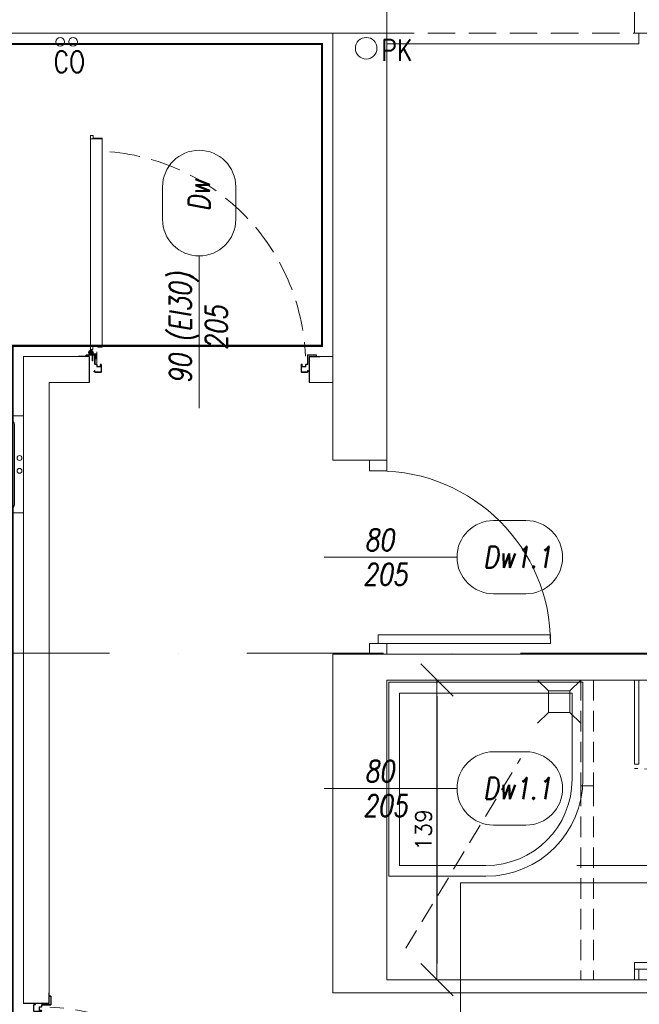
# Model space of a CAD drawing. Header units: millimetres. Extents: x -82287 to 177822, y -399756 to 0.
# Tile 153 of 228: x 51138 to 51426, y -194749 to -194292. Entities that reach past the tile are written whole.
import ezdxf
from ezdxf.enums import TextEntityAlignment as Align

# ---------------------------------------------------------------- set-up
doc = ezdxf.new("R2010")
doc.units = ezdxf.units.MM
doc.header["$MEASUREMENT"] = 0
for name, pattern in [('SUŁOSZOWA - PB 21 03$0$2_3', [1, 0.5, -0.5]), ('SUŁOSZOWA - PB 21 03$0$CENTER', [0.6, 0.375, -0.075, 0.075, -0.075]), ('SUŁOSZOWA - PB 21 03$0$DASHDOT', [25.4, 12.7, -6.35, 0, -6.35]), ('SUŁOSZOWA - PB 21 03$0$HIDDEN', [9.525, 6.35, -3.175]), ('SUŁOSZOWA - PB 21 03$0$Hidden Line', [391.222223, 282.222223, -109]), ('SUŁOSZOWA - PB 21 03$0$HIDDEN2', [4.7625, 3.175, -1.5875])]:
    doc.linetypes.add(name, pattern=pattern)
doc.layers.get('DEFPOINTS').update_dxf_attribs({"lineweight": 50})
doc.layers.add('FL_XREF', color=252, linetype='Continuous')
for name, color, linetype, lineweight in [('SUŁOSZOWA - PB 21 03$0$!! 0_ Istn-sciany', 251, 'Continuous', 0), ('SUŁOSZOWA - PB 21 03$0$!! 0_ Istn-widok', 251, 'Continuous', 0), ('SUŁOSZOWA - PB 21 03$0$!! 0_Istn-armatura', 251, 'Continuous', 0), ('SUŁOSZOWA - PB 21 03$0$!! 0_Istn-cienka', 251, 'Continuous', 0), ('SUŁOSZOWA - PB 21 03$0$!! 0_Istn-drzwi', 251, 'Continuous', 0), ('SUŁOSZOWA - PB 21 03$0$!! 0_opis pionów', 251, 'Continuous', 0), ('SUŁOSZOWA - PB 21 03$0$!! 0_Opis_pom', 251, 'Continuous', 0), ('SUŁOSZOWA - PB 21 03$0$!! 0_Osie', 251, 'SUŁOSZOWA - PB 21 03$0$DASHDOT', 0), ('SUŁOSZOWA - PB 21 03$0$!! 1  WYDZIELENIE PPOŻ', 251, 'Continuous', 0), ('SUŁOSZOWA - PB 21 03$0$!! 1_drzwi-linia', 251, 'Continuous', 0), ('SUŁOSZOWA - PB 21 03$0$!! 1_OPIS POM NOWE', 251, 'Continuous', 0), ('SUŁOSZOWA - PB 21 03$0$!! 2 ZABUDOWA GK-MDF', 251, 'Continuous', 0), ('SUŁOSZOWA - PB 21 03$0$!! 2_Drzwi - nowe remont', 251, 'Continuous', 0), ('SUŁOSZOWA - PB 21 03$0$!! 2_drzwi opis', 251, 'Continuous', 0), ('SUŁOSZOWA - PB 21 03$0$!! 2_WYBURZENIA DO REMONTU', 251, 'Continuous', 0), ('SUŁOSZOWA - PB 21 03$0$!! 2_wypos-sanitarne', 251, 'Continuous', 0), ('SUŁOSZOWA - PB 21 03$0$0-osie-liniA', 251, 'SUŁOSZOWA - PB 21 03$0$DASHDOT', 0)]:
    doc.layers.add(name, color=color, linetype=linetype, lineweight=lineweight)
doc.layers.add('SUŁOSZOWA - PB 21 03$0$!! 0_ramki', color=251, linetype='Continuous', lineweight=0, plot=False)
doc.styles.add('SUŁOSZOWA - PB 21 03$0$50', font='ROMANS.shx', dxfattribs={"width": 0.8, "oblique": 10, "height": 10})
doc.styles.add('SUŁOSZOWA - PB 21 03$0$ARCHETYP', font='romans.shx', dxfattribs={"height": 15})
doc.styles.add('SUŁOSZOWA - PB 21 03$0$ARIAL', font='tahoma.ttf')
doc.styles.add('SUŁOSZOWA - PB 21 03$0$TXT', font='simplex.shx')
doc.dimstyles.new('SUŁOSZOWA - PB 21 03$0$DIM50', dxfattribs={"dimscale": 5, "dimtxt": 2.5, "dimasz": 1.5, "dimexe": 0, "dimexo": 0, "dimgap": 0.5, "dimtad": 1, "dimdec": 4, "dimrnd": 0.5, "dimdsep": 46, "dimtxsty": 'SUŁOSZOWA - PB 21 03$0$TXT', "dimblk1": 'SUŁOSZOWA - PB 21 03$0$TICK1', "dimblk2": 'SUŁOSZOWA - PB 21 03$0$TICK1', "dimsah": 1, "dimcen": 0, "dimse1": 1, "dimse2": 1, "dimclrd": 1, "dimclre": 7, "dimclrt": 9, "dimadec": 0, "dimazin": 0, "dimtfac": 1, "dimtdec": 4, "dimtmove": 2, "dimatfit": 3, "dimldrblk": 'SUŁOSZOWA - PB 21 03$0$TICK1', "dimfxl": 1, "dimtolj": 1, "dimarcsym": 0})

# ---------------------------------------------------------------- blocks, each defined once
blk = doc.blocks.new('SUŁOSZOWA - PB 21 03$0$A$C04090CF1')
for p, q in [((0, 60), (60, 60)), ((0, 0), (0, 60)), ((54.5, 55.5), (5.5, 55.5)), ((60, 60), (60, 0)), ((2.5, 8.5), (2.5, 52.5)), ((13.04, 51.51), (19.82, 52.74)), ((46.96, 51.51), (40.18, 52.74)), ((57.5, 8.5), (57.5, 52.5)), ((5.22, 36.82), (6.58, 44.95)), ((54.78, 36.82), (53.42, 44.95)), ((6.58, 16.05), (5.22, 24.18)), ((53.42, 16.05), (54.78, 24.18)), ((19.82, 8.26), (13.04, 9.49)), ((40.18, 8.26), (46.96, 9.49)), ((60, 0), (0, 0)), ((54.5, 5.5), (5.5, 5.5))]:
    blk.add_line(p, q)
for points in [[(19.82, 52.74), (40.18, 52.74)], [(19.82, 8.26), (40.18, 8.26)]]:
    blk.add_lwpolyline(points)
for centre, radius in [((30, 15.5), 2.5), ((26, 2.48), 1.5), ((34, 2.48), 1.5)]:
    blk.add_circle(centre, radius)
for centre, radius, start, end in [((5.5, 52.5), 3, 90, 180), ((54.5, 52.5), 3, 0, 90), ((14.47, 43.64), 8, 100.30485, 170.53768), ((45.53, 43.64), 8, 9.46232, 79.69515), ((188.36, 30.5), 183.25, 178.0251, 181.9749), ((-128.36, 30.5), 183.25, 358.0251, 1.9749), ((14.47, 17.36), 8, 189.46232, 259.69515), ((45.53, 17.36), 8, 280.30485, 350.53768), ((5.5, 8.5), 3, 180, 270), ((54.5, 8.5), 3, 270, 0)]:
    blk.add_arc(centre, radius, start, end)
blk = doc.blocks.new('SUŁOSZOWA - PB 21 03$0$A$C1F8E0840')
at = {"linetype": 'Continuous', "xscale": 0.75, "yscale": 0.75, "zscale": 0.75}
blk.add_blockref('SUŁOSZOWA - PB 21 03$0$A$C04090CF1', (-22.5, 0), dxfattribs=at)
blk = doc.blocks.new('SUŁOSZOWA - PB 21 03$0$A$C19D82A3D')
for points in [[(-5, 10), (-10, 15)], [(5, 10), (10, 15)], [(-5, 0), (-10, -5)], [(5, 0), (10, -5)]]:
    blk.add_lwpolyline(points)
blk.add_lwpolyline([(-5, 10), (5, 10), (5, 0), (-5, 0)], close=True)
blk = doc.blocks.new('SUŁOSZOWA - PB 21 03$0$drzwi giszet')
blk.add_lwpolyline([(68617.39, -194499.27), (68617.39, -194409.27), (68620.39, -194409.27), (68620.39, -194499.27)], close=True)
blk.add_lwpolyline([(68572.43, -194476.09), (68572.43, -194526.09)])
at = {"linetype": 'SUŁOSZOWA - PB 21 03$0$HIDDEN'}
blk.add_arc((68617.39, -194499.27), 90, 88.0898, 180, dxfattribs=at)
blk = doc.blocks.new('SUŁOSZOWA - PB 21 03$0$TICK1')
at = {"color": 0}
for p, q in [((0, -1.4), (0, 1.4)), ((0, 0), (-1, 0))]:
    blk.add_line(p, q, dxfattribs=at)
at = {"color": 2}
blk.add_line((-1, -1), (1, 1), dxfattribs=at)
blk = doc.blocks.new('*D162')
at = {"layer": 'DEFPOINTS', "color": 0, "transparency": 16777216}
for p in [(51246.22, -194651.59), (51246.22, -194790.59), (51269.51, -194790.59)]:
    blk.add_point(p, dxfattribs=at)
at = {"layer": 'SUŁOSZOWA - PB 21 03$0$!! 2_WYBURZENIA DO REMONTU', "color": 1, "lineweight": -2, "transparency": 16777216}
blk.add_line((51269.51, -194659.09), (51269.51, -194783.09), dxfattribs=at)
at = {"layer": 'SUŁOSZOWA - PB 21 03$0$!! 2_WYBURZENIA DO REMONTU', "color": 1, "lineweight": -2, "transparency": 16777216, "xscale": 7.5, "yscale": 7.5, "zscale": 7.5}
for p, rotation in [((51269.51, -194651.59), 90), ((51269.51, -194790.59), 270)]:
    blk.add_blockref('SUŁOSZOWA - PB 21 03$0$TICK1', p, dxfattribs=dict(at, rotation=rotation))
at = {"layer": 'SUŁOSZOWA - PB 21 03$0$!! 2_WYBURZENIA DO REMONTU', "color": 9, "transparency": 16777216, "insert": (51263.26, -194721.09), "char_height": 7.5, "attachment_point": 5, "rotation": 90, "style": 'SUŁOSZOWA - PB 21 03$0$TXT'}
blk.add_mtext('\\A1;139', dxfattribs=at)
blk = doc.blocks.new('SUŁOSZOWA - PB 21 03$0$BLOK OSI')
at = {"layer": 'SUŁOSZOWA - PB 21 03$0$0-osie-liniA', "ltscale": 5}
blk.add_lwpolyline([(48639.26, -194702.09), (55442.28, -194702.09)], dxfattribs=at)
blk = doc.blocks.new('SUŁOSZOWA - PB 21 03$0$1_ok-opis')
blk.add_line((0, 111.61), (0, 50))
for points in [[(-17, 128.61), (-17, 143.61)], [(17, 128.61), (17, 143.61)]]:
    blk.add_lwpolyline(points)
for centre, start, end in [((0, 143.61), 0, 180), ((0, 128.61), 180, 0)]:
    blk.add_arc(centre, 17, start, end)
at = {"style": 'SUŁOSZOWA - PB 21 03$0$ARCHETYP'}
for tag, height, rotation, p in [('NR', 12, 90, (0, 136.9)), ('NR', 12, 270, (0, 136.9)), ('SZEROKOŚĆ', 10, 90, (-8, 78.29)), ('WYSOKOŚĆ', 10, 270, (-8, 78.29)), ('WYSOKOŚĆ', 10, 90, (8, 78.29)), ('SZEROKOŚĆ', 10, 270, (8, 78.29))]:
    blk.add_attdef(tag, text='', height=height, rotation=rotation, dxfattribs=at).set_placement(p, align=Align.MIDDLE)
blk = doc.blocks.new('SUŁOSZOWA - PB 21 03$0$zaw-dr-90-p')
at = {"color": 2, "linetype": 'SUŁOSZOWA - PB 21 03$0$CENTER', "ltscale": 0.2}
for p, q in [((12, 0), (-12, 0)), ((0, 12), (0, -12)), ((24.5, 24), (31, 24)), ((24.5, 19), (31, 19))]:
    blk.add_line(p, q, dxfattribs=at)
at = {"ltscale": 0.2}
for p, q in [((10, 12), (6.5, 12)), ((10, 0), (10, 6.5))]:
    blk.add_line(p, q, dxfattribs=at)
blk.add_lwpolyline([(0, 6.5), (23.5, 6.5, 0.414214), (28, 11), (28, 31), (24.5, 31), (24.5, 11, -0.414214), (23.5, 10), (0, 10, 4.561698), (7.6, 6.5), (4.9, 4.2)], format="xyb", dxfattribs=at)
blk.add_lwpolyline([(-0.2, -0.2), (-2.5, -0.2), (-2.5, 0.2), (-0.2, 0.2), (-0.2, 2.5), (0.2, 2.5), (0.2, 0.2), (2.8, 0.2), (2.8, -0.2), (0.2, -0.2), (0.2, -2.8), (-0.2, -2.8)], close=True)
blk.add_lwpolyline([(10, 10), (10, 39), (6.5, 39), (6.5, 10)], dxfattribs=at)
blk.add_circle((0, 0), 6.5, dxfattribs=at)
blk = doc.blocks.new('SUŁOSZOWA - PB 21 03$0$drzwi 90- sc 12')
for p, q in [((-13616.12, 20410.26), (-13616.12, 20411.46)), ((-13616.12, 20411.46), (-13615.02, 20411.46)), ((-13614.92, 20411.36), (-13614.92, 20313.77)), ((-13620.32, 20410.16), (-13620.32, 20313.77)), ((-13614.92, 20409.86), (-13620.32, 20409.86)), ((-13616.12, 20410.26), (-13620.22, 20410.26)), ((-13616.12, 20410.26), (-13620, 20410.26)), ((-13618.17, 20410.26), (-13616.22, 20410.26)), ((-13618.17, 20410.26), (-13616.22, 20410.26)), ((-13620.32, 20313.47), (-13620.32, 20317.97)), ((-13614.92, 20312.27), (-13614.92, 20317.97)), ((-13614.92, 20313.77), (-13620.32, 20313.77)), ((-13618.22, 20313.37), (-13620.22, 20313.37)), ((-13618.22, 20313.67), (-13618.22, 20313.37)), ((-13618.22, 20313.67), (-13616.42, 20313.67)), ((-13617.77, 20311.12), (-13617.77, 20305.72)), ((-13617.77, 20311.12), (-13617.77, 20305.72)), ((-13616.17, 20309.92), (-13616.17, 20311.02)), ((-13615.92, 20313.17), (-13615.92, 20312.17)), ((-13615.92, 20312.17), (-13615.02, 20312.17)), ((-13715.57, 20308.32), (-13715.57, 20308.56)), ((-13715.57, 20307.69), (-13715.57, 20308.56)), ((-13715.57, 20307.82), (-13715.57, 20308.56)), ((-13715.57, 20307.72), (-13715.37, 20307.72)), ((-13616.17, 20309.92), (-13617.37, 20309.92)), ((-13715.77, 20301.96), (-13716.27, 20301.96)), ((-13616.77, 20301.96), (-13616.27, 20301.96))]:
    blk.add_line(p, q)
for points in [[(-13665.27, 20284.96), (-13665.27, 20325.83)], [(-13615.57, 20309.64), (-13615.32, 20309.64), (-13615.32, 20309.82), (-13616.32, 20309.82), (-13616.32, 20309.64), (-13615.92, 20309.64)]]:
    blk.add_lwpolyline(points)
at = {"lineweight": 30}
for points in [[(-13716.27, 20308.92), (-13721.27, 20308.92)], [(-13716.27, 20308.92), (-13716.27, 20296.92)], [(-13614.27, 20308.92), (-13609.27, 20308.92)], [(-13614.27, 20308.92), (-13614.27, 20296.92)]]:
    blk.add_lwpolyline(points, dxfattribs=at)
at = {"ltscale": 0.2}
for points in [[(-13715.57, 20307.51), (-13715.57, 20309.48, 0.414214), (-13715.91, 20309.82), (-13719.43, 20309.82, 0.414214), (-13719.77, 20309.48), (-13719.77, 20308.92), (-13719.59, 20308.92), (-13719.59, 20309.48, -0.414214), (-13719.43, 20309.64), (-13716.97, 20309.64)], [(-13716.97, 20309.64), (-13715.91, 20309.64, -0.414214), (-13715.75, 20309.48), (-13715.75, 20307.51)], [(-13715.75, 20307.76), (-13715.75, 20305.58, 0.414214), (-13715.41, 20305.24), (-13714.96, 20305.24, -0.414214), (-13714.8, 20305.08), (-13714.8, 20304.48, 0.414214), (-13714.46, 20304.14), (-13713.28, 20304.14, 0.414214), (-13712.94, 20304.48), (-13712.94, 20305.15, -1), (-13712.75, 20305.15), (-13712.75, 20301.96, -0.414214), (-13712.91, 20301.8), (-13715.43, 20301.8, -0.414214), (-13715.59, 20301.96), (-13715.59, 20302.52), (-13715.77, 20302.52), (-13715.77, 20301.96, 0.414214), (-13715.43, 20301.62), (-13712.91, 20301.62, 0.414214), (-13712.57, 20301.96), (-13712.57, 20305.15, 1), (-13713.12, 20305.15), (-13713.12, 20304.48, -0.414214), (-13713.28, 20304.32), (-13714.46, 20304.32, -0.414214), (-13714.62, 20304.48), (-13714.62, 20305.08, 0.414214), (-13714.96, 20305.42), (-13715.41, 20305.42, -0.414214), (-13715.57, 20305.58), (-13715.57, 20307.64)], [(-13615.92, 20309.64), (-13616.63, 20309.64, 0.414214), (-13616.79, 20309.48), (-13616.79, 20305.58, -0.414214), (-13617.13, 20305.24), (-13617.58, 20305.24, 0.414214), (-13617.74, 20305.08), (-13617.74, 20304.48, -0.414214), (-13618.08, 20304.14), (-13619.26, 20304.14, -0.414214), (-13619.6, 20304.48), (-13619.6, 20305.15, 1), (-13619.79, 20305.15), (-13619.79, 20301.96, 0.414214), (-13619.63, 20301.8), (-13617.11, 20301.8, 0.414214), (-13616.95, 20301.96), (-13616.95, 20302.52), (-13616.77, 20302.52), (-13616.77, 20301.96, -0.414214), (-13617.11, 20301.62), (-13619.63, 20301.62, -0.414214), (-13619.97, 20301.96), (-13619.97, 20305.15, -1), (-13619.42, 20305.15), (-13619.42, 20304.48, 0.414214), (-13619.26, 20304.32), (-13618.08, 20304.32, 0.414214), (-13617.92, 20304.48), (-13617.92, 20305.08, -0.414214), (-13617.58, 20305.42), (-13617.13, 20305.42, 0.414214), (-13616.97, 20305.58), (-13616.97, 20309.48, -0.414214), (-13616.63, 20309.82), (-13613.11, 20309.82, -0.414214), (-13612.77, 20309.48), (-13612.77, 20308.92), (-13612.95, 20308.92), (-13612.95, 20309.48, 0.414214), (-13613.11, 20309.64), (-13615.57, 20309.64)]]:
    blk.add_lwpolyline(points, format="xyb", dxfattribs=at)
blk.add_lwpolyline([(-13616.79, 20308.82), (-13616.97, 20308.82), (-13616.97, 20307.42), (-13616.79, 20307.42)], close=True)
for centre, radius, start, end in [((-13615.02, 20411.36), 0.1, 0, 90), ((-13620.22, 20410.16), 0.1, 90, 180), ((-13620.22, 20313.47), 0.1, 180, 270), ((-13616.42, 20313.17), 0.5, 0, 90), ((-13616.27, 20311.02), 0.1, 0, 90), ((-13615.02, 20312.27), 0.1, 270, 0)]:
    blk.add_arc(centre, radius, start, end)
at = {"linetype": 'SUŁOSZOWA - PB 21 03$0$Hidden Line', "lineweight": 9, "ltscale": 0.05}
blk.add_arc((-13615.5, 20305.14), 99.12, 94.8005, 177.6944, dxfattribs=at)
at = {"xscale": 0.09999999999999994, "yscale": 0.09999999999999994, "zscale": 0.09999999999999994, "rotation": 180.0000000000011}
blk.add_blockref('SUŁOSZOWA - PB 21 03$0$zaw-dr-90-p', (-13614.92, 20310.92), dxfattribs=at)
blk = doc.blocks.new('SUŁOSZOWA - PB 21 03')
at = {"layer": 'SUŁOSZOWA - PB 21 03$0$!! 0_ Istn-sciany'}
for p, q in [((51108.21802, -194501.5883), (51108.21802, -194513.5883)), ((51210.21802, -194501.5883), (51210.21802, -194513.5883))]:
    blk.add_line(p, q, dxfattribs=at)
for points in [[(51246.21802, -194351.5883), (51246.21802, -194325.5883)], [(51361.21802, -194351.5883), (51361.21802, -194325.5883)], [(51061.21802, -194351.5883), (51246.21802, -194351.5883)], [(51221.21802, -194351.5883), (51221.21802, -194501.5883)], [(51246.21802, -194351.5883), (51246.21802, -194549.5883)], [(51361.21802, -194351.5883), (51421.21802, -194351.5883)], [(51077.71142, -194501.5883), (51108.21802, -194501.5883)], [(51077.71142, -194501.5883), (51077.71142, -194801.5883)], [(51210.21802, -194501.5883), (51221.21802, -194501.5883)], [(51089.71142, -194513.5883), (51108.21802, -194513.5883)], [(51089.71142, -194513.5883), (51089.71142, -194801.5883)], [(51210.21802, -194513.5883), (51221.21802, -194513.5883)], [(51221.21802, -194513.5883), (51221.21802, -194549.5883)], [(51221.21802, -194549.5883), (51246.21802, -194549.5883)], [(51221.21802, -194639.5883), (51221.21802, -194796.5883)], [(51221.21802, -194639.5883), (51371.05565, -194639.5883)], [(51246.21802, -194651.5883), (51336.21802, -194651.5883)], [(51246.21802, -194651.5883), (51246.21802, -194790.5883)], [(51342.21802, -194651.5883), (51371.05565, -194651.5883)], [(51246.21802, -194790.5883), (51582.71142, -194790.5883)], [(51221.21802, -194796.5883), (51703.71142, -194796.5883)], [(51089.71142, -194801.5883), (51077.71142, -194801.5883)]]:
    blk.add_lwpolyline(points, dxfattribs=at)
at = {"layer": 'SUŁOSZOWA - PB 21 03$0$!! 0_ Istn-widok'}
for points in [[(51221.21802, -194351.5883), (51246.21802, -194351.5883)], [(51363.21802, -194351.5883), (51363.21802, -194356.5883)], [(51246.21802, -194356.5883), (51363.21802, -194356.5883)], [(51221.21802, -194501.5883), (51221.21802, -194513.5883)]]:
    blk.add_lwpolyline(points, dxfattribs=at)
at = {"layer": 'SUŁOSZOWA - PB 21 03$0$!! 0_Istn-armatura'}
for centre in [(51094.71142, -194355.5883), (51100.71142, -194355.5883)]:
    blk.add_circle(centre, 2, dxfattribs=at)
at = {"layer": 'SUŁOSZOWA - PB 21 03$0$!! 0_Istn-cienka', "linetype": 'SUŁOSZOWA - PB 21 03$0$HIDDEN', "ltscale": 2}
blk.add_lwpolyline([(51246.21802, -194351.5883), (51361.21802, -194351.5883)], dxfattribs=at)
at = {"layer": 'SUŁOSZOWA - PB 21 03$0$!! 0_Istn-drzwi'}
for points in [[(51238.21802, -194554.5883), (51238.21802, -194549.5883), (51246.21802, -194549.5883), (51246.21802, -194554.5883)], [(51322.21802, -194630.5883), (51242.21802, -194630.5883), (51242.21802, -194634.5883), (51322.21802, -194634.5883)], [(51238.21802, -194634.5883), (51238.21802, -194639.5883), (51246.21802, -194639.5883), (51246.21802, -194634.5883)]]:
    blk.add_lwpolyline(points, close=True, dxfattribs=at)
blk.add_lwpolyline([(51217.21802, -194594.5883), (51267.21802, -194594.5883)], dxfattribs=at)
blk.add_arc((51242.21802, -194634.5883), 80, 360, 90, dxfattribs=at)
at = {"layer": 'SUŁOSZOWA - PB 21 03$0$!! 0_opis pionów'}
blk.add_circle((51236.71142, -194358.5883), 5, dxfattribs=at)
at = {"layer": 'SUŁOSZOWA - PB 21 03$0$!! 0_ramki'}
blk.add_lwpolyline([(51280.42916, -198945.67237), (51280.42916, -194745.67237), (54250.42916, -194745.67237), (54250.42916, -198945.67237)], close=True, dxfattribs=at)
at = {"layer": 'SUŁOSZOWA - PB 21 03$0$!! 1  WYDZIELENIE PPOŻ', "color": 20, "linetype": 'SUŁOSZOWA - PB 21 03$0$2_3', "ltscale": 10, "true_color": 0xf65c09, "const_width": 1}
blk.add_lwpolyline([(51216.21802, -194356.5883), (50208.71142, -194356.5883), (50208.71142, -194816.5883), (50390.71142, -194816.5883), (50390.71142, -194921.5883), (51004.71142, -194921.5883), (51004.71142, -194903.5883), (51072.71142, -194903.5883), (51072.71142, -194496.5883), (51216.21802, -194496.5883)], close=True, dxfattribs=at)
at = {"layer": 'SUŁOSZOWA - PB 21 03$0$!! 2 ZABUDOWA GK-MDF'}
for points in [[(51361.21802, -194690.5883), (51361.21802, -194651.5883)], [(51363.21802, -194690.5883), (51363.21802, -194651.5883)], [(51361.21802, -194690.5883), (51363.21802, -194690.5883)], [(51361.21802, -194790.5883), (51361.21802, -194785.5883)], [(51361.21802, -194785.5883), (51363.21802, -194785.5883)], [(51363.21802, -194790.5883), (51363.21802, -194785.5883)]]:
    blk.add_lwpolyline(points, dxfattribs=at)
at = {"layer": 'SUŁOSZOWA - PB 21 03$0$!! 2_WYBURZENIA DO REMONTU', "linetype": 'SUŁOSZOWA - PB 21 03$0$HIDDEN2', "ltscale": 3}
for points in [[(51336.21802, -194651.5883), (51336.21802, -194700.5883)], [(51336.21802, -194651.5883), (51342.21802, -194651.5883)], [(51342.21802, -194651.5883), (51342.21802, -194700.5883)], [(51255.0915, -194775.91748), (51308.27576, -194687.98618)], [(51336.21802, -194700.5883), (51342.21802, -194700.5883)], [(51336.21802, -194700.5883), (51336.21802, -194790.5883)], [(51342.21802, -194700.5883), (51342.21802, -194790.5883)]]:
    blk.add_lwpolyline(points, dxfattribs=at)
at = {"layer": 'SUŁOSZOWA - PB 21 03$0$!! 2_wypos-sanitarne'}
for points in [[(51247.21802, -194652.5883), (51337.21802, -194652.5883), (51337.21802, -194697.5883, -0.414213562), (51292.21802, -194742.5883), (51247.21802, -194742.5883)], [(51252.21802, -194657.5883), (51332.21802, -194657.5883), (51332.21802, -194697.5883, -0.414213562), (51292.21802, -194737.5883), (51252.21802, -194737.5883)]]:
    blk.add_lwpolyline(points, format="xyb", close=True, dxfattribs=at)
at = {"layer": 'SUŁOSZOWA - PB 21 03$0$!! 0_Istn-armatura', "rotation": 90}
blk.add_blockref('SUŁOSZOWA - PB 21 03$0$A$C1F8E0840', (51077.71142, -194551.5883), dxfattribs=at)
at = {"layer": 'SUŁOSZOWA - PB 21 03$0$!! 0_Osie'}
blk.add_blockref('SUŁOSZOWA - PB 21 03$0$BLOK OSI', (0, 63), dxfattribs=at)
at = {"layer": 'SUŁOSZOWA - PB 21 03$0$!! 1_drzwi-linia', "xscale": -1}
blk.add_blockref('SUŁOSZOWA - PB 21 03$0$drzwi 90- sc 12', (37493.94832, -214810.51264), dxfattribs=at)
at = {"layer": 'SUŁOSZOWA - PB 21 03$0$!! 1_drzwi-linia', "rotation": 270.000005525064}
blk.add_blockref('SUŁOSZOWA - PB 21 03$0$drzwi 90- sc 12', (30780.7884, -208517.85988), dxfattribs=at)
at = {"layer": 'SUŁOSZOWA - PB 21 03$0$!! 2_Drzwi - nowe remont', "rotation": 270}
blk.add_blockref('SUŁOSZOWA - PB 21 03$0$drzwi giszet', (245860.48349, -126165.19866), dxfattribs=at)
at = {"layer": 'SUŁOSZOWA - PB 21 03$0$!! 2_drzwi opis'}
ref = blk.add_blockref('SUŁOSZOWA - PB 21 03$0$1_ok-opis', (51159.21797, -194566.51615), dxfattribs=dict(at, xscale=-1, rotation=359.9999963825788))
ref.add_attrib('WYSOKOŚĆ', '90 (EI30)', dxfattribs={"layer": '0', "height": 10, "rotation": 89.9999964, "style": 'SUŁOSZOWA - PB 21 03$0$50', "oblique": 10, "width": 0.8}).set_placement((51151.21798, -194488.2253), align=Align.MIDDLE)
ref.add_attrib('SZEROKOŚĆ', '205', dxfattribs={"layer": '0', "height": 10, "rotation": 89.9999964, "style": 'SUŁOSZOWA - PB 21 03$0$50', "oblique": 10, "width": 0.8}).set_placement((51167.21798, -194488.2253), align=Align.MIDDLE)
ref.add_attrib('NR', 'Dw', dxfattribs={"layer": '0', "height": 10, "rotation": 89.9999964, "style": 'SUŁOSZOWA - PB 21 03$0$50', "oblique": 10, "width": 0.8}).set_placement((51159.21798, -194426.86115), align=Align.MIDDLE)
ref = blk.add_blockref('SUŁOSZOWA - PB 21 03$0$1_ok-opis', (51167.21752, -194594.5883), dxfattribs=dict(at, xscale=-1, rotation=269.9999963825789))
ref.add_attrib('WYSOKOŚĆ', '80 ', dxfattribs={"layer": '0', "height": 10, "rotation": 359.9999964, "style": 'SUŁOSZOWA - PB 21 03$0$50', "oblique": 10, "width": 0.8}).set_placement((51245.50837, -194586.5883), align=Align.MIDDLE)
ref.add_attrib('SZEROKOŚĆ', '205', dxfattribs={"layer": '0', "height": 10, "rotation": 359.9999964, "style": 'SUŁOSZOWA - PB 21 03$0$50', "oblique": 10, "width": 0.8}).set_placement((51245.50837, -194602.5883), align=Align.MIDDLE)
ref.add_attrib('NR', 'Dw1.1', dxfattribs={"layer": '0', "height": 10, "rotation": 359.9999964, "style": 'SUŁOSZOWA - PB 21 03$0$50', "oblique": 10, "width": 0.8}).set_placement((51306.87252, -194594.58831), align=Align.MIDDLE)
ref = blk.add_blockref('SUŁOSZOWA - PB 21 03$0$1_ok-opis', (51167.21802, -194701.85214), dxfattribs=dict(at, xscale=-1, rotation=269.9999963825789))
ref.add_attrib('WYSOKOŚĆ', '80 ', dxfattribs={"layer": '0', "height": 10, "rotation": 359.9999964, "style": 'SUŁOSZOWA - PB 21 03$0$50', "oblique": 10, "width": 0.8}).set_placement((51245.50887, -194693.85215), align=Align.MIDDLE)
ref.add_attrib('SZEROKOŚĆ', '205', dxfattribs={"layer": '0', "height": 10, "rotation": 359.9999964, "style": 'SUŁOSZOWA - PB 21 03$0$50', "oblique": 10, "width": 0.8}).set_placement((51245.50887, -194709.85215), align=Align.MIDDLE)
ref.add_attrib('NR', 'Dw1.1', dxfattribs={"layer": '0', "height": 10, "rotation": 359.9999964, "style": 'SUŁOSZOWA - PB 21 03$0$50', "oblique": 10, "width": 0.8}).set_placement((51306.87301, -194701.85215), align=Align.MIDDLE)
at = {"layer": 'SUŁOSZOWA - PB 21 03$0$!! 2_WYBURZENIA DO REMONTU', "linetype": 'SUŁOSZOWA - PB 21 03$0$HIDDEN2', "ltscale": 3, "xscale": -1, "rotation": 270}
blk.add_blockref('SUŁOSZOWA - PB 21 03$0$A$C19D82A3D', (51321.21802, -194661.5883), dxfattribs=at)
at = {"layer": 'SUŁOSZOWA - PB 21 03$0$!! 0_Istn-armatura', "style": 'SUŁOSZOWA - PB 21 03$0$ARCHETYP', "width": 0.8}
blk.add_text('CO', height=10, rotation=0, dxfattribs=at).set_placement((51091.63954, -194369.89001))
at = {"layer": 'SUŁOSZOWA - PB 21 03$0$!! 0_opis pionów', "style": 'SUŁOSZOWA - PB 21 03$0$ARCHETYP', "width": 0.8}
blk.add_text('PK', height=10, rotation=0, dxfattribs=at).set_placement((51243.71162, -194364.47545))
at = {"layer": 'SUŁOSZOWA - PB 21 03$0$!! 0_Opis_pom', "ltscale": 0.7, "style": 'SUŁOSZOWA - PB 21 03$0$ARIAL'}
for tag, p in [('B0,19', (52679.2094, -194257.55204)), ('B2,14', (73874.0461, -194402.0887)), ('B2,12', (73342.49259, -194413.89249)), ('B1,21', (60405.50261, -194427.18207)), ('B2,11', (73069.01144, -194438.89383)), ('B2,16', (75195.07765, -194441.83446)), ('A1,16', (59129.54925, -194448.08429)), ('B1/17', (59524.53699, -194450.37428)), ('B1,19', (59914.81903, -194448.15658)), ('1,23', (61575.22173, -194450.37428)), ('1,22', (60947.33929, -194456.1144)), ('B0,15', (51514.15008, -194461.8073)), ('A1,1', (58808.06672, -194460.94161)), ('B3,7', (87459.81312, -194465.07097)), ('B2,19.1', (76701.67035, -194466.03695)), ('B3,3', (88235.73906, -194465.79732)), ('B1,18', (59715.51745, -194473.87108)), ('B2,17', (75506.7465, -194471.3759)), ('B0,18', (52071.43815, -194478.40179)), ('B3,8', (90006.66539, -194478.47972)), ('B3,6', (86826.65132, -194483.15512)), ('B2,15', (74566.38885, -194487.81114)), ('B1,20', (60198.53687, -194490.17374)), ('B2,10', (72728.63362, -194489.37283)), ('B2,13', (73649.91716, -194500.01242)), ('A0,6', (49094.40602, -194505.72387)), ('A2,5', (72452.45009, -194505.90583)), ('A1,6', (58565.96262, -194514.50753)), ('B1,1', (61908.24378, -194515.48656)), ('A0,4', (49692.81919, -194517.93289)), ('B0,22', (54187.56644, -194519.04308)), ('A0,3', (49906.53818, -194524.03766)), ('B0,20', (53125.45224, -194527.8835)), ('A0,5', (49399.71914, -194533.19455)), ('B0,21', (53847.26622, -194535.08002)), ('B1,3', (62229.35503, -194604.49851)), ('B2,18', (75922.43604, -194612.23635)), ('B2,19', (77152.69039, -194617.53776)), ('A3,4', (85509.27934, -194642.47136)), ('B0,24B', (54824.42896, -194684.26784)), ('B1,4', (63476.45184, -194691.11207)), ('B0,13', (50367.63944, -194706.5583)), ('B0,16', (51457.40872, -194704.43091)), ('B0,17', (51897.58569, -194706.77195)), ('A2,4', (71695.75649, -194707.44268)), ('A1,5', (58149.22649, -194724.80163)), ('A2.1', (72371.45884, -194731.56251)), ('B0,23', (54542.05776, -194742.93939)), ('A1,2', (58744.42262, -194746.622)), ('B1,2D', (60756.29674, -194750.92727)), ('A1,15', (59129.54925, -194780.73348)), ('B0,14', (50962.60809, -194789.06568)), ('A3.1', (86079.08704, -194786.62422)), ('B1,4', (63483.03852, -194791.04365)), ('A0,2', (49295.91259, -194810.95246)), ('B2.7', (74548.27897, -194836.12781)), ('B3,2', (89035.72921, -194837.99287)), ('B1,2B', (62374.83512, -194841.86715)), ('B0,7', (52851.95551, -194845.56115)), ('B1,2A', (61803.35407, -194869.27513)), ('B0,8', (51561.38742, -194890.27848)), ('A1,3', (58810.05243, -195008.83917)), ('A3.2', (86016.50296, -195004.88875)), ('A0,1', (49914.27925, -195025.82804)), ('A0,10', (49695.87246, -195042.9259)), ('B0,17', (51225.06492, -195049.74007)), ('B0,6', (52110.41055, -195069.39267)), ('B1,8', (61403.63433, -195071.25189)), ('A2.2', (72371.45884, -195070.78713)), ('B2.2', (74976.1855, -195068.47988)), ('A0,7', (49042.50308, -195082.6056)), ('B3,11', (88623.94853, -195099.23575)), ('B3,4', (87612.56208, -195132.78192)), ('B3,5', (86839.47632, -195174.05241)), ('B0,12', (50313.60595, -195207.52936)), ('B0,11', (50726.178, -195219.06638)), ('B3,10', (89778.42161, -195220.68871)), ('B1,6', (63686.26823, -195231.3997)), ('B0,24A', (54359.17011, -195245.97867)), ('A1,4', (58093.66276, -195250.96213)), ('B0,10', (51476.34179, -195259.44699)), ('B3,9', (90479.74099, -195260.18621)), ('A0,11', (49643.96951, -195271.84772)), ('B1,14', (59332.54805, -195280.73534)), ('B0,9', (51798.4912, -195291.17482)), ('B2,21', (75970.16114, -195290.81005)), ('A0,8', (49042.50308, -195293.21363)), ('B1,13', (60186.62513, -195314.46953)), ('B1,10', (60892.94126, -195319.45825)), ('B1,5', (63419.22943, -195317.21026)), ('A2.3', (71832.37045, -195318.78232)), ('B2,9', (73175.51251, -195317.21162)), ('B2,4', (74493.5947, -195318.7733)), ('B2,3', (74674.2815, -195319.28036)), ('A3,3', (85569.83931, -195318.78232)), ('B0,3', (52068.59538, -195319.60465)), ('B3,1', (88723.65615, -195329.98594)), ('B2,8', (73894.209, -195338.18956)), ('B1,9', (61058.12383, -195344.48743)), ('B2,20', (77211.021, -195343.82367)), ('B2.1', (75304.74121, -195348.36327)), ('B0,2', (52227.2348, -195357.98297)), ('B1,2C', (61827.40698, -195369.02625)), ('B1,7', (62134.52151, -195372.05069)), ('B0,1', (53061.17304, -195403.85659)), ('A0,9', (49001.50444, -195413.15723)), ('A0,12', (49689.76592, -195485.50737)), ('B0,4', (52224.78303, -195500.96352)), ('B2,5', (74686.48999, -195507.24036)), ('B1,11', (61050.00078, -195512.89565)), ('B1,12', (60864.00751, -195544.00738)), ('B2,6', (74499.29165, -195549.55175)), ('B0,5', (52066.14362, -195556.83806)), ('C2,2', (74812.78942, -195865.8959)), ('C1,3', (61091.58871, -195973.27844)), ('C0,2A', (52278.30875, -196050.48297)), ('C0,1', (52808.36775, -196132.34208)), ('C1,2', (61690.27405, -196439.72387)), ('C1,1', (62060.59754, -196465.28533)), ('C3,1', (88979.71614, -196545.67785)), ('C0,2B', (53028.88223, -196668.8019)), ('C1,4', (61008.68123, -196686.32122)), ('C2,1', (75334.65984, -196786.2197)), ('C2,3', (74834.65119, -196933.26657)), ('C1,5', (61062.7252, -196991.42453)), ('C1,10', (62127.38542, -196998.81344)), ('C1,9', (62147.33751, -197289.53424)), ('C1,6', (61131.41824, -197329.69535)), ('C0,3', (52181.98562, -197341.92176)), ('D1,1', (73931.12245, -197584.03121)), ('C0,4', (52345.96562, -197596.60561)), ('D0,18', (60296.49264, -197617.95269)), ('C2,4', (75243.70451, -197663.89)), ('D0,7', (59141.53804, -197722.84718)), ('C1,7', (61222.2575, -197737.18052)), ('D0,17', (60701.16801, -197741.44864)), ('D1,4', (73157.19908, -197744.29721)), ('D0,3', (59562.25866, -197751.14316)), ('D1,6', (72757.78643, -197751.22612)), ('D0,6', (58741.71849, -197802.61699)), ('D0,10', (58357.73602, -197820.93991)), ('D,09', (59195.67196, -197881.51243)), ('C0,5', (52269.72696, -197902.4362)), ('C0,6', (52872.93793, -197917.07354)), ('D0,2', (59943.06082, -197917.06725)), ('D1,3', (73475.28953, -197924.29875)), ('D0,16', (60721.3534, -197935.2949)), ('D0,8', (59058.9008, -197963.64925)), ('D0,5', (59448.52586, -197969.8061)), ('C2,5', (74555.08284, -197988.7886)), ('D1,5', (73291.61607, -197999.29956)), ('D0,4', (59655.02693, -198042.2589)), ('D0,15', (60692.12223, -198127.4643)), ('D0,1', (59931.33074, -198173.12806)), ('D1,2', (73578.07819, -198172.30068)), ('D0,11', (58161.27105, -198211.45823)), ('D0,12', (58250.99458, -198537.17631)), ('D0,13', (58250.99458, -198764.99605)), ('D1,7', (71854.87376, -198786.88467)), ('D0,14', (59130.08589, -198795.3373)), ('D1,8', (71715.35366, -199212.44512))]:
    blk.add_attdef(tag, text='', height=11.968, dxfattribs=at).set_placement(p, align=Align.MIDDLE_CENTER)
at = {"layer": 'SUŁOSZOWA - PB 21 03$0$!! 1_OPIS POM NOWE', "style": 'SUŁOSZOWA - PB 21 03$0$ARIAL'}
for tag, p in [('C1.7A', (61271.6179, -197538.30303)), ('C2.5B', (74970.66097, -197546.70728)), ('C2,5C', (74903.71123, -197659.13664)), ('C2.4', (75374.07862, -197726.11453)), ('D1,2B', (74322.25834, -197791.43247)), ('C1.7C', (61260.26049, -197811.38428)), ('C1.8B', (61588.27341, -197817.62151)), ('C1.8A', (61884.42005, -197818.94854)), ('C1.7B', (61322.12354, -197933.89849)), ('C2,5A', (74943.41937, -197993.49482)), ('E1.2', (62164.78326, -198139.98688)), ('E1.5E', (62692.10372, -198153.27854)), ('D1,2C', (73419.9359, -198156.57844)), ('E3.1', (88990.58975, -198158.87886)), ('E2.9', (75361.45041, -198161.88904)), ('E2.7', (76022.45692, -198162.26272)), ('D1,2A', (74280.17915, -198172.30068)), ('E1.5D', (62993.60773, -198185.416)), ('E1.1', (61330.46191, -198191.9806)), ('E1.5C', (63016.9343, -198246.3437)), ('E1.5B', (63264.15117, -198307.8661)), ('E3.2', (88781.41347, -198385.24275)), ('E1.6', (61022.6264, -198421.00827)), ('E2.2', (74782.75417, -198427.85813)), ('E2.8', (75757.29014, -198437.09188)), ('E2.6', (76531.8031, -198444.40756)), ('E3.4', (89392.22607, -198450.03942)), ('E1.5A', (63049.47589, -198456.39852)), ('E1.5G', (62892.39981, -198586.12622)), ('E1.5F', (62736.15118, -198589.14592)), ('E1,4', (61888.25021, -198652.6996)), ('E2.1', (75803.99631, -198697.05773)), ('E1.5L', (63297.7633, -198733.65678)), ('E1.3', (61058.5992, -198806.28147)), ('E1.5H', (62893.53005, -198830.01758)), ('E2,3', (74778.52304, -198843.9541)), ('E3.3', (89150.95684, -198867.32581)), ('E1.5K', (63266.15427, -198904.67789)), ('E1.5I', (62723.74907, -199005.87002)), ('E2.4', (75135.87669, -199083.20857)), ('E2.5', (76615.04061, -199164.91143)), ('E1.5J', (63204.25187, -199215.697))]:
    blk.add_attdef(tag, text='', height=11.968, dxfattribs=at).set_placement(p, align=Align.MIDDLE_CENTER)
at = {"layer": 'SUŁOSZOWA - PB 21 03$0$!! 2_WYBURZENIA DO REMONTU'}
dim = blk.add_linear_dim(base=(51269.51437, -194790.5883), p1=(51246.21802, -194651.5883), p2=(51246.21802, -194790.5883), angle=90, dimstyle='SUŁOSZOWA - PB 21 03$0$DIM50', override={"dimtxt": 1.5, "dimfxl": 0}, dxfattribs=at)
dim.commit()
dim.dimension.update_dxf_attribs({"geometry": '*D162', "text_midpoint": (51263.26437, -194721.0883)})

msp = doc.modelspace()

# ---------------------------------------------------------------- block references
at = {"layer": 'FL_XREF'}
msp.add_blockref('SUŁOSZOWA - PB 21 03', (62.28, 52.9), dxfattribs=at)

doc.saveas('drawing.dxf')
